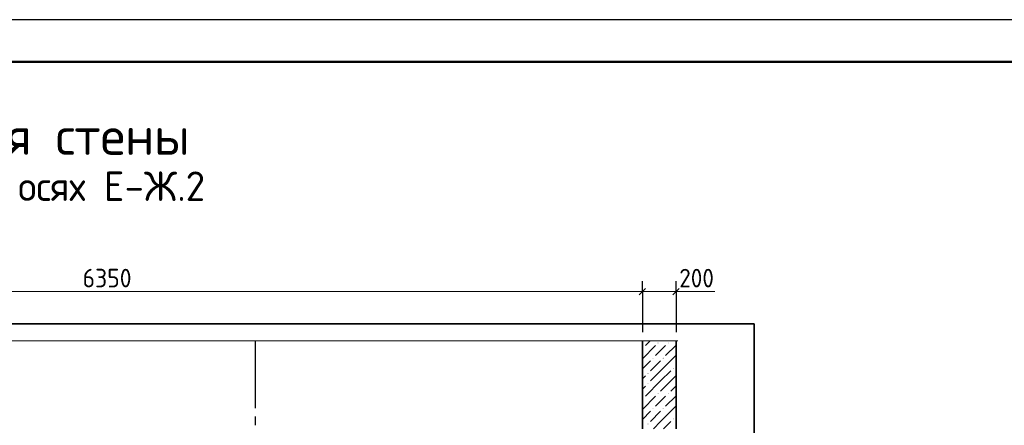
# Model space of a CAD drawing. Header units: millimetres. Extents: x 0 to 50400, y 0 to 35640.
# Tile 11 of 15: x 13351 to 27380, y 29868 to 35640. Entities that reach past the tile are written whole.
import ezdxf

# ---------------------------------------------------------------- set-up
doc = ezdxf.new("R2010")
doc.units = ezdxf.units.MM
doc.linetypes.add('______5', pattern=[1320, 960, -120, 120, -120])
for name, color, linetype, lineweight in [('Standard', 7, 'Continuous', 25), ('ЖБ Стена верхний уровень', 7, 'Continuous', 35), ('Заголовок чертежа', 7, 'Continuous', 25)]:
    doc.layers.add(name, color=color, linetype=linetype, lineweight=lineweight)
doc.layers.add('Оси', color=7, linetype='______5', true_color=0x656565)
doc.layers.add('Размерная выноска', color=7, linetype='Continuous')
doc.styles.add('ISOCPEUR', font='txt')

msp = doc.modelspace()

# ---------------------------------------------------------------- hatches: boundary and pattern name
at = {"layer": 'ЖБ Стена верхний уровень', "linetype": 'Continuous', "lineweight": 18, "transparency": 33554687}
for points in [[(22441, 31039), (22447, 31045), (22453, 31039), (22447, 31033)], [(22585, 31039), (22591, 31045), (22597, 31039), (22591, 31033)], [(22225, 30967), (22231, 30973), (22237, 30967), (22231, 30961)], [(22369, 30823), (22375, 30829), (22381, 30823), (22375, 30817)], [(22513, 30823), (22519, 30829), (22525, 30823), (22519, 30817)], [(22297, 30607), (22303, 30613), (22309, 30607), (22303, 30601)], [(22657, 30679), (22663, 30685), (22669, 30679), (22663, 30673)], [(22297, 30463), (22303, 30469), (22309, 30463), (22303, 30457)], [(22441, 30319), (22447, 30325), (22453, 30319), (22447, 30313)], [(22585, 30319), (22591, 30325), (22597, 30319), (22591, 30313)], [(22225, 30247), (22231, 30253), (22237, 30247), (22231, 30241)], [(22369, 30103), (22375, 30109), (22381, 30103), (22375, 30097)], [(22513, 30103), (22519, 30109), (22525, 30103), (22519, 30097)], [(22297, 29887), (22303, 29893), (22309, 29887), (22303, 29881)], [(22657, 29959), (22663, 29965), (22669, 29959), (22663, 29953)]]:
    msp.add_hatch(color=7, dxfattribs=at).paths.add_polyline_path(points, flags=16)

# ---------------------------------------------------------------- linework, layer by layer
at = {"layer": 'Standard', "color": 7, "linetype": 'Continuous', "lineweight": -3, "transparency": 33554687}
for p, q in [((22224, 31771), (22224, 31921)), ((22704, 31771), (22704, 31921)), ((22224, 31771), (22224, 31621)), ((22224, 31771), (22224, 31191)), ((22704, 31771), (22704, 31621)), ((22704, 31771), (22704, 31191))]:
    msp.add_line(p, q, dxfattribs=at)
at = {"layer": 'Standard', "color": 7, "linetype": 'Continuous', "lineweight": 13, "transparency": 33554687}
for p, q in [((6984, 31771), (22224, 31771)), ((22224, 31771), (22704, 31771)), ((22704, 31771), (22794, 31771))]:
    msp.add_line(p, q, dxfattribs=at)
at = {"layer": 'Standard', "color": 7, "linetype": 'Continuous', "lineweight": 25, "transparency": 33554687}
for p, q in [((22179, 31726), (22269, 31816)), ((22659, 31726), (22749, 31816))]:
    msp.add_line(p, q, dxfattribs=at)
msp.add_lwpolyline([(0, 0), (50400, 0), (50400, 35640), (0, 35640), (0, 0)], close=True, dxfattribs=at)
at = {"layer": 'Standard', "color": 7, "linetype": 'Continuous', "lineweight": 50, "transparency": 33554687}
msp.add_lwpolyline([(2400, 35040), (49800, 35040), (49800, 600), (2400, 600), (2400, 35040)], close=True, dxfattribs=at)
at = {"layer": 'Standard', "color": 254, "linetype": 'Continuous', "lineweight": 35, "true_color": 0xc4c4ff, "transparency": 33554687}
msp.add_lwpolyline([(5311, 20971), (23815, 20971), (23815, 31311), (5311, 31311), (5311, 20971)], dxfattribs=at)
at = {"layer": 'ЖБ Стена верхний уровень', "color": 7, "linetype": 'Continuous', "lineweight": 35, "transparency": 33554687}
for p, q in [((22224, 31071), (22224, 29819)), ((22704, 29819), (22704, 31071))]:
    msp.add_line(p, q, dxfattribs=at)
at = {"layer": 'ЖБ Стена верхний уровень', "color": 251, "linetype": 'Continuous', "lineweight": 18, "true_color": 0x494949, "transparency": 33554687}
for p, q in [((22335, 31071), (22267, 31003)), ((22704, 31007), (22555, 30859)), ((22411, 31003), (22224, 30815)), ((22411, 30859), (22483, 30931)), ((22483, 30931), (22555, 31003)), ((22339, 30787), (22224, 30671)), ((22483, 30787), (22339, 30643)), ((22483, 30643), (22699, 30859)), ((22483, 30643), (22339, 30499)), ((22627, 30643), (22483, 30499)), ((22704, 30719), (22699, 30715)), ((22224, 30527), (22267, 30571)), ((22483, 30499), (22267, 30283)), ((22627, 30499), (22483, 30355)), ((22627, 30499), (22704, 30575)), ((22267, 30427), (22224, 30383)), ((22704, 30431), (22627, 30355)), ((22411, 30283), (22224, 30095)), ((22411, 30139), (22483, 30211)), ((22483, 30211), (22555, 30283)), ((22704, 30287), (22555, 30139)), ((22339, 30067), (22224, 29951)), ((22483, 30067), (22339, 29923)), ((22483, 29923), (22699, 30139)), ((22483, 29923), (22380, 29819)), ((22627, 29923), (22524, 29819)), ((22704, 29999), (22699, 29995))]:
    msp.add_line(p, q, dxfattribs=at)
at = {"layer": 'Оси', "color": 8, "linetype": '______5', "lineweight": -3, "transparency": 33554687}
msp.add_line((16704, 31071), (16704, 19440), dxfattribs=at)
at = {"layer": 'Размерная выноска', "color": 7, "linetype": 'Continuous', "lineweight": 13, "transparency": 33554687}
for p, q in [((22704, 31771), (23256, 31771)), ((6960, 31071), (22248, 31071)), ((22200, 31071), (22728, 31071))]:
    msp.add_line(p, q, dxfattribs=at)

# ---------------------------------------------------------------- texts
at = {"layer": 'Standard', "color": 7, "linetype": 'Continuous', "lineweight": 25, "transparency": 33554687, "char_height": 264, "attachment_point": 7, "style": 'ISOCPEUR'}
for s, insert, width in [('\\W0.93;6350', (14247, 31831), 861.72), ('\\W0.91;200', (22749, 31831), 674.38)]:
    msp.add_mtext(s, dxfattribs=dict(at, insert=insert, width=width))
at = {"layer": 'Заголовок чертежа', "color": 7, "linetype": 'Continuous', "lineweight": 50, "transparency": 33554687, "attachment_point": 7, "style": 'ISOCPEUR'}
for s, insert, char_height, width in [('\\W0.99;Схема армирования стены', (6914, 33570), 540, 9225.73), ('\\W0.97;между осями 1.6 и 1.7 в осях Е-Ж.2', (6914, 32946), 420, 9440.44)]:
    msp.add_mtext(s, dxfattribs=dict(at, insert=insert, char_height=char_height, width=width))

doc.saveas('drawing.dxf')
